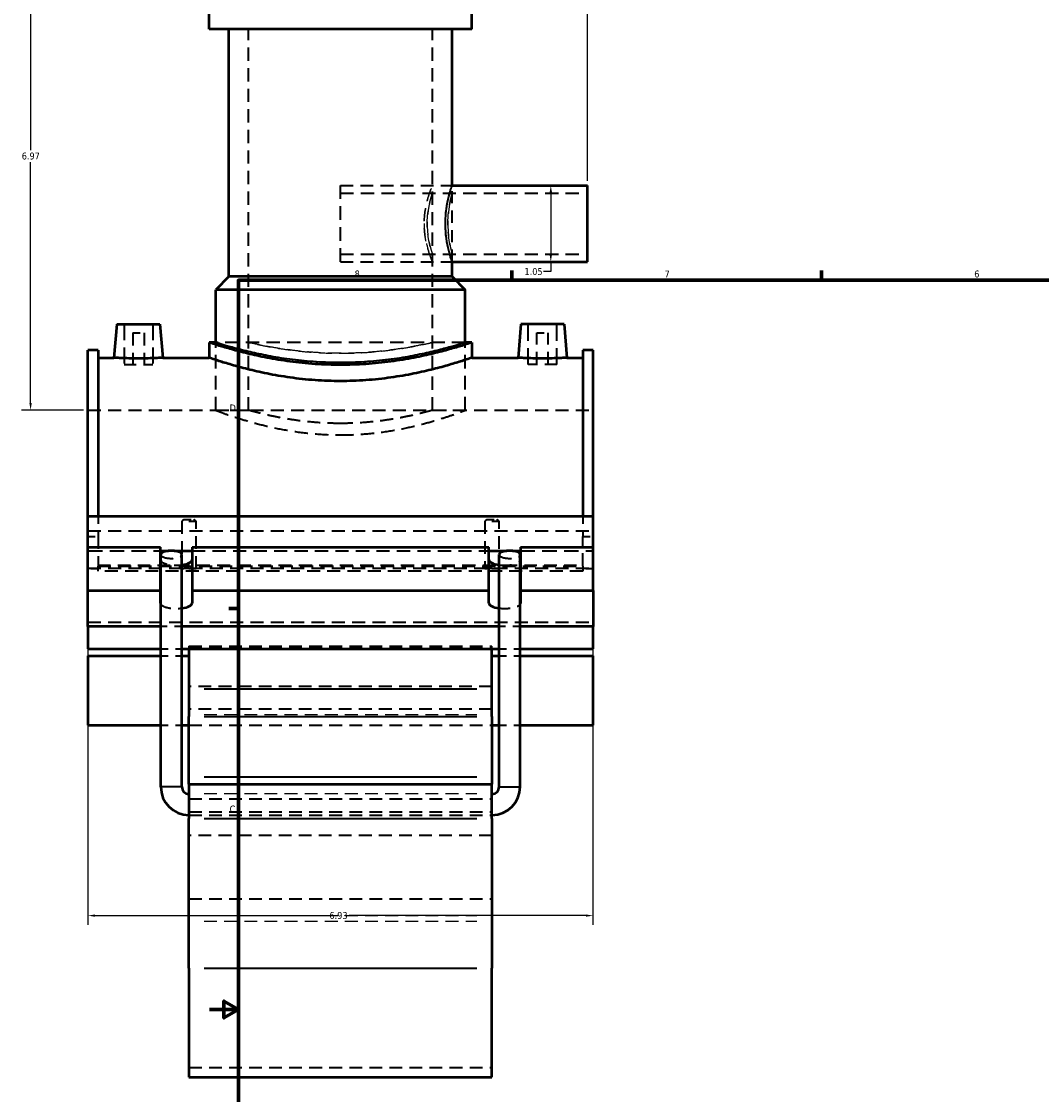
# Model space of a CAD drawing. Header units: inches. Extents: x -2.5 to 51, y -2 to 49.7.
# Tile 2 of 9: x -2.5 to 11.5, y 9.8 to 24.6. Entities that reach past the tile are written whole.
import ezdxf

# ---------------------------------------------------------------- set-up
doc = ezdxf.new("R2010")
doc.units = ezdxf.units.IN
doc.header["$MEASUREMENT"] = 0
doc.linetypes.add('DASHED', pattern=[0.2067, 0.1654, -0.0413])
for name, color, linetype, lineweight in [('Border (ANSI)', 7, 'Continuous', 70), ('Dimension (ANSI)', 7, 'Continuous', 25), ('Hidden (ANSI)', 7, 'DASHED', 35), ('Hidden Narrow (ANSI)', 7, 'DASHED', 25), ('Visible (ANSI)', 7, 'Continuous', 50), ('Visible Narrow (ANSI)', 7, 'Continuous', 35)]:
    doc.layers.add(name, color=color, linetype=linetype, lineweight=lineweight)
doc.styles.add('Note Text (ANSI)', font='tahoma.ttf')
doc.dimstyles.new('Default (ANSI)', dxfattribs={"dimtxt": 0.094488, "dimasz": 0.098425, "dimexe": 0.125, "dimexo": 0.0625, "dimgap": 0.031496, "dimtad": 0, "dimtih": 1, "dimtoh": 1, "dimrnd": 1e-08, "dimzin": 4, "dimdsep": 46, "dimtxsty": 'Note Text (ANSI)', "dimcen": 0.09, "dimdle": 0.393701, "dimclrd": 256, "dimclre": 256, "dimclrt": 5, "dimadec": 0, "dimazin": 1, "dimtfac": 1, "dimtofl": 0, "dimtmove": 0, "dimatfit": 3, "dimfxl": 1, "dimtolj": 1, "dimtzin": 4, "dimlwd": -1, "dimlwe": -1, "dimarcsym": 0})

# ---------------------------------------------------------------- blocks, each defined once
blk = doc.blocks.new('Borders Default Border')
at = {"layer": 'Border (ANSI)'}
for p, q in [((4.25, 21), (4.25, 21.134)), ((8.5, 21), (8.5, 21.134)), ((0.5, 16.5), (0.366, 16.5))]:
    blk.add_line(p, q, dxfattribs=at)
at = {"layer": 'Border (ANSI)', "flags": 128}
for points in [[(0.5, 1), (0.5, 21), (33.5, 21), (33.5, 1), (0.5, 1)], [(0.1, 11), (0.5, 11), (0.3, 11.115), (0.3, 10.885), (0.5, 11)]]:
    blk.add_lwpolyline(points, dxfattribs=at)
at = {"layer": 'Border (ANSI)', "color": 5, "true_color": 0x0000ff, "char_height": 0.0945, "attachment_point": 7, "style": 'Note Text (ANSI)'}
for s, insert in [('8', (2.094, 21.038)), ('7', (6.346, 21.04)), ('6', (10.595, 21.038)), ('D', (0.378, 19.203)), ('C', (0.378, 13.701))]:
    blk.add_mtext(s, dxfattribs=dict(at, insert=insert))
blk = doc.blocks.new('*D6')
at = {"layer": 'Defpoints', "color": 0, "transparency": 16777216}
for p in [(-1.566, 17.042), (5.364, 17.042), (5.364, 12.288)]:
    blk.add_point(p, dxfattribs=at)
at = {"layer": 'Dimension (ANSI)', "transparency": 16777216}
for p, q in [((-1.566, 16.979), (-1.566, 12.163)), ((5.364, 16.979), (5.364, 12.163)), ((-1.467, 12.288), (1.716, 12.288)), ((5.266, 12.288), (2.019, 12.288))]:
    blk.add_line(p, q, dxfattribs=at)
for points in [[(-1.467, 12.304), (-1.467, 12.272), (-1.566, 12.288)], [(5.266, 12.304), (5.266, 12.272), (5.364, 12.288)]]:
    blk.add_solid(points, dxfattribs=at)
at = {"layer": 'Dimension (ANSI)', "color": 5, "transparency": 16777216, "insert": (1.748, 12.337), "char_height": 0.0945, "attachment_point": 1, "style": 'Note Text (ANSI)'}
blk.add_mtext('\\A1;6.93', dxfattribs=at)
blk = doc.blocks.new('*D8')
at = {"layer": 'Defpoints', "color": 0, "transparency": 16777216}
for p in [(5.289, 26.664), (1.899, 26.188), (5.289, 22.302)]:
    blk.add_point(p, dxfattribs=at)
at = {"layer": 'Dimension (ANSI)', "transparency": 16777216}
for p, q in [((1.899, 26.25), (1.899, 26.789)), ((5.289, 22.364), (5.289, 26.789)), ((1.998, 26.664), (4.108, 26.664)), ((5.191, 26.664), (4.411, 26.664))]:
    blk.add_line(p, q, dxfattribs=at)
for points in [[(1.998, 26.681), (1.998, 26.648), (1.899, 26.664)], [(5.191, 26.681), (5.191, 26.648), (5.289, 26.664)]]:
    blk.add_solid(points, dxfattribs=at)
at = {"layer": 'Dimension (ANSI)', "color": 5, "transparency": 16777216, "insert": (4.139, 26.713), "char_height": 0.0945, "attachment_point": 1, "style": 'Note Text (ANSI)'}
blk.add_mtext('\\A1;3.39', dxfattribs=at)
blk = doc.blocks.new('*D9')
at = {"layer": 'Defpoints', "color": 0, "transparency": 16777216}
for p in [(4.54, 22.302), (4.54, 21.254), (4.785, 21.254)]:
    blk.add_point(p, dxfattribs=at)
at = {"layer": 'Dimension (ANSI)', "transparency": 16777216}
for p, q in [((4.785, 22.203), (4.785, 21.353)), ((4.785, 21.254), (4.785, 21.119)), ((4.785, 21.119), (4.687, 21.119))]:
    blk.add_line(p, q, dxfattribs=at)
for points in [[(4.769, 22.203), (4.802, 22.203), (4.785, 22.302)], [(4.769, 21.353), (4.802, 21.353), (4.785, 21.254)]]:
    blk.add_solid(points, dxfattribs=at)
at = {"layer": 'Dimension (ANSI)', "color": 5, "transparency": 16777216, "insert": (4.424, 21.168), "char_height": 0.0945, "attachment_point": 1, "style": 'Note Text (ANSI)'}
blk.add_mtext('\\A1;1.05', dxfattribs=at)
blk = doc.blocks.new('*D10')
at = {"layer": 'Defpoints', "color": 0, "transparency": 16777216}
for p in [(-2.353, 26.188), (1.258, 26.188), (-1.566, 19.218)]:
    blk.add_point(p, dxfattribs=at)
at = {"layer": 'Dimension (ANSI)', "transparency": 16777216}
for p, q in [((1.196, 26.188), (-2.478, 26.188)), ((-2.353, 26.09), (-2.353, 22.784)), ((-2.353, 19.316), (-2.353, 22.622)), ((-1.628, 19.218), (-2.478, 19.218))]:
    blk.add_line(p, q, dxfattribs=at)
for points in [[(-2.369, 26.09), (-2.337, 26.09), (-2.353, 26.188)], [(-2.369, 19.316), (-2.337, 19.316), (-2.353, 19.218)]]:
    blk.add_solid(points, dxfattribs=at)
at = {"layer": 'Dimension (ANSI)', "color": 5, "transparency": 16777216, "insert": (-2.474, 22.752), "char_height": 0.0945, "attachment_point": 1, "style": 'Note Text (ANSI)'}
blk.add_mtext('\\A1;6.97', dxfattribs=at)

msp = doc.modelspace()

# ---------------------------------------------------------------- linework, layer by layer
at = {"layer": 'Hidden (ANSI)', "ltscale": 1.099577}
for p, q in [((0.6377, 19.218), (0.6377, 24.4455)), ((3.161, 19.218), (3.161, 24.4455))]:
    msp.add_line(p, q, dxfattribs=at)
at = {"layer": 'Hidden (ANSI)', "ltscale": 1.136918}
msp.add_line((1.8993, 21.2543), (1.8993, 22.3016), dxfattribs=at)
at = {"layer": 'Hidden (ANSI)', "ltscale": 1.058821}
for p, q in [((1.8993, 22.3016), (3.4313, 22.3016)), ((1.8993, 21.2543), (3.4313, 21.2543))]:
    msp.add_line(p, q, dxfattribs=at)
at = {"layer": 'Hidden (ANSI)', "ltscale": 1.013299}
msp.add_line((3.4313, 21.2543), (3.4313, 22.3016), dxfattribs=at)
at = {"layer": 'Hidden (ANSI)', "ltscale": 1.093372}
for p, q in [((1.8993, 22.1969), (5.2893, 22.1969)), ((1.8993, 21.3591), (5.2893, 21.3591))]:
    msp.add_line(p, q, dxfattribs=at)
at = {"layer": 'Hidden (ANSI)', "ltscale": 1.333288}
for p, q in [((-1.0695, 20.3991), (-1.0695, 19.8479)), ((-0.6758, 20.3991), (-0.6758, 19.8479)), ((4.4745, 19.8479), (4.4745, 20.3991)), ((4.8682, 19.8479), (4.8682, 20.3991))]:
    msp.add_line(p, q, dxfattribs=at)
at = {"layer": 'Hidden (ANSI)', "ltscale": 0.471064}
for p, q in [((-0.9514, 20.281), (-0.7939, 20.281)), ((4.5926, 20.281), (4.7501, 20.281))]:
    msp.add_line(p, q, dxfattribs=at)
at = {"layer": 'Hidden (ANSI)', "ltscale": 1.047583}
for p, q in [((-0.9514, 20.281), (-0.9514, 19.8479)), ((-0.7939, 20.281), (-0.7939, 19.8479)), ((4.5926, 19.8479), (4.5926, 20.281)), ((4.7501, 19.8479), (4.7501, 20.281))]:
    msp.add_line(p, q, dxfattribs=at)
at = {"layer": 'Hidden (ANSI)', "ltscale": 1.104495}
msp.add_line((3.6116, 20.148), (0.1871, 20.148), dxfattribs=at)
at = {"layer": 'Hidden (ANSI)', "ltscale": 1.124841}
for p, q in [((0.1871, 19.218), (0.1871, 20.148)), ((3.6116, 19.218), (3.6116, 20.148))]:
    msp.add_line(p, q, dxfattribs=at)
at = {"layer": 'Hidden (ANSI)', "ltscale": 0.997297}
for p, q in [((-1.0695, 19.8479), (-0.6758, 19.8479)), ((4.8682, 19.8479), (4.4745, 19.8479))]:
    msp.add_line(p, q, dxfattribs=at)
at = {"layer": 'Hidden (ANSI)', "ltscale": 1.081511}
for p, q in [((-1.5657, 19.218), (5.3643, 19.218)), ((-1.5657, 17.5668), (5.3643, 17.5668)), ((-1.5657, 17.0543), (5.3643, 17.0543)), ((-1.5657, 16.3101), (5.3643, 16.3101))]:
    msp.add_line(p, q, dxfattribs=at)
at = {"layer": 'Hidden (ANSI)', "ltscale": 1.089963}
for p, q in [((0.1871, 19.218), (0.6377, 19.218)), ((3.161, 19.218), (3.6116, 19.218))]:
    msp.add_line(p, q, dxfattribs=at)
at = {"layer": 'Hidden (ANSI)', "ltscale": 0.630222}
for p, q in [((-1.4271, 17.764), (-1.4271, 17.487)), ((5.2257, 17.764), (5.2257, 17.487))]:
    msp.add_line(p, q, dxfattribs=at)
at = {"layer": 'Hidden (ANSI)', "ltscale": 1.04627}
for p, q in [((-0.279, 17.6943), (-0.279, 17.0455)), ((-0.0803, 17.0455), (-0.0803, 17.6943)), ((3.879, 17.6943), (3.879, 17.0455)), ((4.0777, 17.0455), (4.0777, 17.6943))]:
    msp.add_line(p, q, dxfattribs=at)
at = {"layer": 'Hidden (ANSI)', "ltscale": 0.44938}
for p, q in [((-0.0803, 17.6943), (-0.279, 17.6943)), ((4.0777, 17.6943), (3.879, 17.6943))]:
    msp.add_line(p, q, dxfattribs=at)
at = {"layer": 'Hidden (ANSI)', "ltscale": 0.297896}
for p, q in [((-0.2493, 17.718), (-0.1101, 17.718)), ((3.9087, 17.718), (4.0479, 17.718))]:
    msp.add_line(p, q, dxfattribs=at)
at = {"layer": 'Hidden (ANSI)', "ltscale": 0.263891}
for p, q in [((-1.5657, 17.487), (-1.4271, 17.487)), ((5.2257, 17.487), (5.3643, 17.487)), ((-1.4271, 17.042), (-1.5657, 17.042)), ((5.3643, 17.042), (5.2257, 17.042))]:
    msp.add_line(p, q, dxfattribs=at)
at = {"layer": 'Hidden (ANSI)', "ltscale": 1.015378}
for p, q in [((-1.4271, 17.487), (-1.4271, 17.0925)), ((5.2257, 17.0925), (5.2257, 17.487))]:
    msp.add_line(p, q, dxfattribs=at)
at = {"layer": 'Hidden (ANSI)', "ltscale": 1.205209}
for p, q in [((-1.5657, 17.2898), (-0.5692, 17.2898)), ((4.3679, 17.2898), (5.3643, 17.2898))]:
    msp.add_line(p, q, dxfattribs=at)
at = {"layer": 'Hidden (ANSI)', "ltscale": 0.152872}
for p, q in [((-0.4624, 17.2898), (-0.3821, 17.2898)), ((4.1807, 17.2898), (4.261, 17.2898))]:
    msp.add_line(p, q, dxfattribs=at)
at = {"layer": 'Hidden (ANSI)', "ltscale": 1.094429}
msp.add_line((-0.1366, 17.2898), (3.9353, 17.2898), dxfattribs=at)
at = {"layer": 'Hidden (ANSI)', "ltscale": 0.072672}
for p, q in [((-1.4271, 17.0925), (-1.4271, 17.0795)), ((5.2257, 17.0795), (5.2257, 17.0925))]:
    msp.add_line(p, q, dxfattribs=at)
at = {"layer": 'Hidden (ANSI)', "ltscale": 1.039332}
for p, q in [((-1.4271, 17.0925), (-0.3529, 17.0925)), ((4.1516, 17.0925), (5.2257, 17.0925))]:
    msp.add_line(p, q, dxfattribs=at)
at = {"layer": 'Hidden (ANSI)', "ltscale": 1.072859}
for p, q in [((-1.4271, 17.0795), (5.2257, 17.0795)), ((5.2257, 17.0101), (-1.4271, 17.0101))]:
    msp.add_line(p, q, dxfattribs=at)
at = {"layer": 'Hidden (ANSI)', "ltscale": 0.14758}
for p, q in [((-1.4271, 17.0101), (-1.4271, 17.0795)), ((5.2257, 17.0795), (5.2257, 17.0101))]:
    msp.add_line(p, q, dxfattribs=at)
at = {"layer": 'Hidden (ANSI)', "ltscale": 1.089623}
msp.add_line((-0.3529, 17.0925), (4.1516, 17.0925), dxfattribs=at)
at = {"layer": 'Hidden (ANSI)', "ltscale": 0.378259}
for p, q in [((-0.0803, 17.0455), (-0.279, 17.0455)), ((4.0777, 17.0455), (3.879, 17.0455))]:
    msp.add_line(p, q, dxfattribs=at)
at = {"layer": 'Hidden (ANSI)', "ltscale": 0.549173}
for p, q in [((-0.278, 16.2532), (-0.5664, 16.2532)), ((4.3651, 16.2532), (4.0767, 16.2532)), ((-0.5664, 15.9452), (-0.278, 15.9452)), ((4.0767, 15.9452), (4.3651, 15.9452)), ((-0.5664, 15.8487), (-0.278, 15.8487)), ((4.0767, 15.8487), (4.3651, 15.8487)), ((-0.5664, 14.899), (-0.278, 14.899)), ((4.0767, 14.899), (4.3651, 14.899))]:
    msp.add_line(p, q, dxfattribs=at)
at = {"layer": 'Hidden (ANSI)', "ltscale": 0.300161}
for p, q in [((-0.1797, 15.9838), (-0.1797, 15.9636)), ((3.9783, 15.9636), (3.9783, 15.9838))]:
    msp.add_line(p, q, dxfattribs=at)
at = {"layer": 'Hidden (ANSI)', "ltscale": 1.058743}
for p, q in [((-0.1797, 15.9838), (3.9783, 15.9838)), ((-0.1797, 15.9636), (3.9783, 15.9636)), ((3.9783, 15.4286), (-0.1797, 15.4286)), ((3.9783, 15.1179), (-0.1797, 15.1179)), ((-0.1797, 14.899), (3.9783, 14.899)), ((-0.1797, 13.8883), (3.9783, 13.8883)), ((-0.1797, 13.7132), (3.9783, 13.7132)), ((-0.1797, 13.6667), (3.9783, 13.6667)), ((3.9783, 13.385), (-0.1797, 13.385)), ((-0.1797, 12.5186), (3.9783, 12.5186)), ((-0.1797, 10.2062), (3.9783, 10.2062))]:
    msp.add_line(p, q, dxfattribs=at)
at = {"layer": 'Hidden (ANSI)', "ltscale": 0.115573}
for p, q in [((-0.1797, 15.9636), (-0.1797, 15.9452)), ((3.9783, 15.9452), (3.9783, 15.9636))]:
    msp.add_line(p, q, dxfattribs=at)
at = {"layer": 'Hidden (ANSI)', "ltscale": 1.131185}
for centre in [(-0.4222, 17.2394), (4.2209, 17.2394)]:
    msp.add_ellipse(centre, major_axis=(0.1442, 0), ratio=0.3639702, start_param=3.1415927, end_param=6.2831853, dxfattribs=at)
at = {"layer": 'Hidden (ANSI)', "ltscale": 0.580703}
for centre, major_axis, start_param, end_param in [((-0.3529, 17.1665), (-0.2163, 0), 0.1609249, 1.5707963), ((4.1516, 17.1665), (0.2163, 0), 4.712389, 6.1222604)]:
    msp.add_ellipse(centre, major_axis=major_axis, ratio=0.3420201, start_param=start_param, end_param=end_param, dxfattribs=at)
at = {"layer": 'Hidden (ANSI)', "ltscale": 0.145557}
for centre, start_param, end_param in [((-0.3529, 17.1665), 1.5707963, 1.9243713), ((4.1516, 17.1665), 1.2172214, 1.5707963)]:
    msp.add_ellipse(centre, major_axis=(-0.2163, 0), ratio=0.3420201, start_param=start_param, end_param=end_param, dxfattribs=at)
at = {"layer": 'Hidden (ANSI)', "ltscale": 0.922604}
for centre, major_axis, start_param, end_param in [((-0.3529, 16.5737), (-0.2163, 0), 0.1609249, 1.9243713), ((4.1516, 16.5737), (0.2163, 0), 4.358814, 6.1222604)]:
    msp.add_ellipse(centre, major_axis=major_axis, ratio=0.3420201, start_param=start_param, end_param=end_param, dxfattribs=at)
at = {"layer": 'Hidden (ANSI)', "ltscale": 1.094813}
for points, knots in [([(0.1871, 19.218), (0.1871, 19.218), (0.1976, 19.2139), (0.2415, 19.1975), (0.2748, 19.1852), (0.3625, 19.1541), (0.417, 19.1353), (0.5423, 19.0949), (0.6132, 19.0733), (0.764, 19.0312), (0.8493, 19.0092), (1.0351, 18.9676), (1.1358, 18.948), (1.3463, 18.9152), (1.4564, 18.902), (1.6785, 18.8843), (1.7906, 18.88), (1.8993, 18.88)], [19.8774218, 19.8774218, 19.8774218, 19.8774218, 20.7053119, 20.7053119, 21.533202, 21.533202, 22.3610921, 22.3610921, 23.1889822, 23.1889822, 24.0175439, 24.0175439, 24.8461056, 24.8461056, 25.6746674, 25.6746674, 26.5032291, 26.5032291, 26.5032291, 26.5032291]), ([(1.8993, 18.88), (2.0081, 18.88), (2.1201, 18.8843), (2.3422, 18.902), (2.4523, 18.9152), (2.6629, 18.948), (2.7635, 18.9676), (2.9494, 19.0092), (3.0346, 19.0312), (3.1854, 19.0733), (3.2564, 19.0949), (3.3817, 19.1353), (3.4361, 19.1541), (3.5238, 19.1852), (3.5572, 19.1975), (3.6011, 19.2139), (3.6116, 19.218), (3.6116, 19.218)], [0, 0, 0, 0, 0.8285617, 0.8285617, 1.6571235, 1.6571235, 2.4856852, 2.4856852, 3.3142469, 3.3142469, 4.142137, 4.142137, 4.9700271, 4.9700271, 5.7979172, 5.7979172, 6.6258073, 6.6258073, 6.6258073, 6.6258073])]:
    msp.add_open_spline(points, degree=3, knots=knots, dxfattribs=at)
at = {"layer": 'Hidden (ANSI)', "ltscale": 1.070717}
for points, knots in [([(1.8993, 19.0377), (1.8197, 19.0377), (1.7374, 19.04), (1.5741, 19.0492), (1.493, 19.0561), (1.3377, 19.0734), (1.2634, 19.0837), (1.126, 19.1058), (1.063, 19.1175), (0.9514, 19.14), (0.899, 19.1516), (0.8066, 19.1734), (0.7665, 19.1835), (0.7019, 19.2003), (0.6775, 19.207), (0.6453, 19.2158), (0.6377, 19.218), (0.6377, 19.218)], [0, 0, 0, 0, 0.6071488, 0.6071488, 1.2142975, 1.2142975, 1.8214463, 1.8214463, 2.428595, 2.428595, 3.0356081, 3.0356081, 3.6426212, 3.6426212, 4.2496343, 4.2496343, 4.8566474, 4.8566474, 4.8566474, 4.8566474]), ([(3.161, 19.218), (3.161, 19.218), (3.1533, 19.2158), (3.1212, 19.207), (3.0967, 19.2003), (3.0322, 19.1835), (2.9921, 19.1734), (2.8996, 19.1516), (2.8472, 19.14), (2.7357, 19.1175), (2.6727, 19.1058), (2.5353, 19.0837), (2.461, 19.0734), (2.3057, 19.0561), (2.2246, 19.0492), (2.0613, 19.04), (1.979, 19.0377), (1.8993, 19.0377)], [14.5699421, 14.5699421, 14.5699421, 14.5699421, 15.1769552, 15.1769552, 15.7839683, 15.7839683, 16.3909814, 16.3909814, 16.9979944, 16.9979944, 17.6051432, 17.6051432, 18.212292, 18.212292, 18.8194407, 18.8194407, 19.4265895, 19.4265895, 19.4265895, 19.4265895])]:
    msp.add_open_spline(points, degree=3, knots=knots, dxfattribs=at)
at = {"layer": 'Hidden (ANSI)', "ltscale": 0.072239}
for points, weights in [([(-0.2493, 17.718), (-0.2625, 17.7082), (-0.279, 17.6943)], [1, 1.00992428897, 1]), ([(-0.0803, 17.6943), (-0.0969, 17.7082), (-0.1101, 17.718)], [1, 1.00992428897, 1]), ([(3.9087, 17.718), (3.8955, 17.7082), (3.879, 17.6943)], [1, 1.00992428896, 1]), ([(4.0777, 17.6943), (4.0611, 17.7082), (4.0479, 17.718)], [1, 1.00992428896, 1])]:
    msp.add_rational_spline(points, weights, degree=2, dxfattribs=at)
at = {"layer": 'Hidden (ANSI)', "ltscale": 0.450542}
for points, knots in [([(-0.279, 17.0455), (-0.2744, 17.0468), (-0.269, 17.0479), (-0.2527, 17.0502), (-0.2395, 17.0512), (-0.2104, 17.0524), (-0.1945, 17.0526), (-0.1797, 17.0526), (-0.1649, 17.0526), (-0.1491, 17.0524), (-0.12, 17.0512), (-0.1068, 17.0502), (-0.0905, 17.0479), (-0.085, 17.0469), (-0.0803, 17.0455)], [-0.28920517, -0.28920517, -0.28920517, -0.28920517, -0.22638723, -0.22638723, -0.11319361, -0.11319361, 0, 0, 0, 0.11284098, 0.11284098, 0.22568196, 0.22568196, 0.28917826, 0.28917826, 0.28917826, 0.28917826]), ([(3.879, 17.0455), (3.8837, 17.0469), (3.8891, 17.0479), (3.9055, 17.0502), (3.9187, 17.0512), (3.9477, 17.0524), (3.9635, 17.0526), (3.9931, 17.0526), (4.0089, 17.0524), (4.038, 17.0512), (4.0512, 17.0502), (4.0675, 17.0479), (4.073, 17.0469), (4.0777, 17.0455)], [0.6402703, 0.6402703, 0.6402703, 0.6402703, 0.7037666, 0.7037666, 0.81660758, 0.81660758, 0.92944857, 0.92944857, 1.04228955, 1.04228955, 1.15513053, 1.15513053, 1.21862683, 1.21862683, 1.21862683, 1.21862683])]:
    msp.add_open_spline(points, degree=3, knots=knots, dxfattribs=at)
at = {"layer": 'Hidden Narrow (ANSI)', "ltscale": 1.06497}
for p, q in [((0.0282, 15.045), (3.7704, 15.045)), ((0.0282, 13.9609), (3.7704, 13.9609)), ((0.0282, 12.2916), (3.7704, 12.2916)), ((0.0282, 12.2105), (3.7704, 12.2105))]:
    msp.add_line(p, q, dxfattribs=at)
at = {"layer": 'Hidden Narrow (ANSI)', "ltscale": 1.073466}
msp.add_open_spline([(3.0472, 21.778), (3.0472, 21.8113), (3.0487, 21.8456), (3.0547, 21.9136), (3.0592, 21.9473), (3.0759, 22.0438), (3.0913, 22.1021), (3.1196, 22.1942), (3.1344, 22.2344), (3.15, 22.2747), (3.1541, 22.2849), (3.1596, 22.2984), (3.161, 22.3016), (3.161, 22.3016), (3.1596, 22.2984), (3.1541, 22.2849), (3.15, 22.2747), (3.1344, 22.2344), (3.1196, 22.1942), (3.0913, 22.1021), (3.0759, 22.0438), (3.0592, 21.9473), (3.0547, 21.9136), (3.0487, 21.8456), (3.0472, 21.8113), (3.0472, 21.7446), (3.0487, 21.7103), (3.0547, 21.6423), (3.0592, 21.6086), (3.0759, 21.5121), (3.0913, 21.4538), (3.1196, 21.3617), (3.1344, 21.3215), (3.15, 21.2812), (3.1541, 21.271), (3.1596, 21.2576), (3.161, 21.2543), (3.161, 21.2543), (3.1596, 21.2576), (3.1541, 21.271), (3.15, 21.2812), (3.1344, 21.3215), (3.1196, 21.3617), (3.0913, 21.4538), (3.0759, 21.5121), (3.0592, 21.6086), (3.0547, 21.6423), (3.0487, 21.7103), (3.0472, 21.7446), (3.0472, 21.778)], degree=3, knots=[0, 0, 0, 0, 0.2540196, 0.2540196, 0.5080392, 0.5080392, 1.0160783, 1.0160783, 1.523514, 1.523514, 1.7772319, 1.7772319, 2.0309498, 2.0309498, 2.2846676, 2.2846676, 2.5383855, 2.5383855, 3.0458212, 3.0458212, 3.5538604, 3.5538604, 3.80788, 3.80788, 4.0618995, 4.0618995, 4.3159191, 4.3159191, 4.5699387, 4.5699387, 5.0779779, 5.0779779, 5.5854136, 5.5854136, 5.8391315, 5.8391315, 6.0928493, 6.0928493, 6.3465672, 6.3465672, 6.600285, 6.600285, 7.1077208, 7.1077208, 7.6157599, 7.6157599, 7.8697795, 7.8697795, 8.1237991, 8.1237991, 8.1237991, 8.1237991], dxfattribs=at)
at = {"layer": 'Hidden Narrow (ANSI)', "ltscale": 1.002407}
for points, knots in [([(3.4313, 22.3016), (3.4313, 22.3016), (3.4302, 22.2984), (3.4257, 22.285), (3.4223, 22.2748), (3.4095, 22.2346), (3.3974, 22.1944), (3.3744, 22.102), (3.362, 22.0435), (3.3486, 21.9469), (3.345, 21.9132), (3.3403, 21.8453), (3.3391, 21.8111), (3.3391, 21.778)], [6.0651623, 6.0651623, 6.0651623, 6.0651623, 6.3178123, 6.3178123, 6.5704622, 6.5704622, 7.075762, 7.075762, 7.5813226, 7.5813226, 7.8341028, 7.8341028, 8.0868831, 8.0868831, 8.0868831, 8.0868831]), ([(3.3391, 21.778), (3.3391, 21.7448), (3.3403, 21.7106), (3.345, 21.6427), (3.3486, 21.609), (3.362, 21.5124), (3.3744, 21.4539), (3.3974, 21.3615), (3.4095, 21.3213), (3.4223, 21.2811), (3.4257, 21.2709), (3.4302, 21.2575), (3.4313, 21.2543), (3.4313, 21.2543)], [0, 0, 0, 0, 0.2527803, 0.2527803, 0.5055605, 0.5055605, 1.0111211, 1.0111211, 1.5164209, 1.5164209, 1.7690709, 1.7690709, 2.0217208, 2.0217208, 2.0217208, 2.0217208])]:
    msp.add_open_spline(points, degree=3, knots=knots, dxfattribs=at)
at = {"layer": 'Hidden Narrow (ANSI)', "ltscale": 1.068663}
msp.add_open_spline([(3.0894, 21.778), (3.0894, 21.7249), (3.0933, 21.6686), (3.1071, 21.5656), (3.1168, 21.5187), (3.1346, 21.4448), (3.1441, 21.4126), (3.1573, 21.3697), (3.161, 21.3591), (3.161, 21.3591), (3.1573, 21.3697), (3.1441, 21.4126), (3.1346, 21.4448), (3.1168, 21.5187), (3.1071, 21.5656), (3.0933, 21.6686), (3.0894, 21.7249), (3.0894, 21.831), (3.0933, 21.8873), (3.1071, 21.9904), (3.1168, 22.0372), (3.1346, 22.1111), (3.1441, 22.1433), (3.1573, 22.1862), (3.161, 22.1969), (3.161, 22.1969), (3.1573, 22.1862), (3.1441, 22.1433), (3.1346, 22.1111), (3.1168, 22.0372), (3.1071, 21.9904), (3.0933, 21.8873), (3.0894, 21.831), (3.0894, 21.778)], degree=3, knots=[0, 0, 0, 0, 0.4042247, 0.4042247, 0.8084494, 0.8084494, 1.2124897, 1.2124897, 1.6165301, 1.6165301, 2.0205704, 2.0205704, 2.4246107, 2.4246107, 2.8288354, 2.8288354, 3.2330601, 3.2330601, 3.6372848, 3.6372848, 4.0415096, 4.0415096, 4.4455499, 4.4455499, 4.8495902, 4.8495902, 5.2536305, 5.2536305, 5.6576709, 5.6576709, 6.0618956, 6.0618956, 6.4661203, 6.4661203, 6.4661203, 6.4661203], dxfattribs=at)
at = {"layer": 'Hidden Narrow (ANSI)', "ltscale": 1.066099}
msp.add_open_spline([(3.373, 21.778), (3.373, 21.8309), (3.3761, 21.8871), (3.3873, 21.9902), (3.3951, 22.0371), (3.4097, 22.1112), (3.4175, 22.1434), (3.4283, 22.1862), (3.4313, 22.1969), (3.4313, 22.1969), (3.4283, 22.1862), (3.4175, 22.1434), (3.4097, 22.1112), (3.3951, 22.0371), (3.3873, 21.9902), (3.3761, 21.8871), (3.373, 21.8309), (3.373, 21.7251), (3.3761, 21.6688), (3.3873, 21.5657), (3.3951, 21.5188), (3.4097, 21.4447), (3.4175, 21.4125), (3.4283, 21.3697), (3.4313, 21.3591), (3.4313, 21.3591), (3.4283, 21.3697), (3.4175, 21.4125), (3.4097, 21.4447), (3.3951, 21.5188), (3.3873, 21.5657), (3.3761, 21.6688), (3.373, 21.7251), (3.373, 21.778)], degree=3, knots=[0, 0, 0, 0, 0.4030577, 0.4030577, 0.8061154, 0.8061154, 1.2090915, 1.2090915, 1.6120676, 1.6120676, 2.0150436, 2.0150436, 2.4180197, 2.4180197, 2.8210774, 2.8210774, 3.2241351, 3.2241351, 3.6271928, 3.6271928, 4.0302505, 4.0302505, 4.4332266, 4.4332266, 4.8362027, 4.8362027, 5.2391787, 5.2391787, 5.6421548, 5.6421548, 6.0452125, 6.0452125, 6.4482702, 6.4482702, 6.4482702, 6.4482702], dxfattribs=at)
at = {"layer": 'Hidden Narrow (ANSI)', "ltscale": 1.091371}
for points, knots in [([(0.1871, 20.148), (0.1871, 20.148), (0.1975, 20.1447), (0.2412, 20.1311), (0.2745, 20.1209), (0.3621, 20.0953), (0.4165, 20.0798), (0.542, 20.0465), (0.613, 20.0287), (0.7642, 19.9942), (0.8496, 19.9762), (1.0359, 19.9422), (1.1367, 19.9263), (1.3474, 19.8997), (1.4574, 19.889), (1.6793, 19.8748), (1.791, 19.8713), (1.8993, 19.8713)], [19.8054754, 19.8054754, 19.8054754, 19.8054754, 20.6305528, 20.6305528, 21.4556301, 21.4556301, 22.2807075, 22.2807075, 23.1057848, 23.1057848, 23.9311637, 23.9311637, 24.7565427, 24.7565427, 25.5819216, 25.5819216, 26.4073006, 26.4073006, 26.4073006, 26.4073006]), ([(1.8993, 19.8713), (2.0076, 19.8713), (2.1194, 19.8748), (2.3412, 19.889), (2.4513, 19.8997), (2.662, 19.9263), (2.7628, 19.9422), (2.949, 19.9762), (3.0345, 19.9942), (3.1857, 20.0287), (3.2567, 20.0465), (3.3822, 20.0798), (3.4366, 20.0953), (3.5242, 20.1209), (3.5574, 20.1311), (3.6011, 20.1447), (3.6116, 20.148), (3.6116, 20.148)], [0, 0, 0, 0, 0.8253789, 0.8253789, 1.6507579, 1.6507579, 2.4761368, 2.4761368, 3.3015158, 3.3015158, 4.1265931, 4.1265931, 4.9516704, 4.9516704, 5.7767478, 5.7767478, 6.6018251, 6.6018251, 6.6018251, 6.6018251])]:
    msp.add_open_spline(points, degree=3, knots=knots, dxfattribs=at)
at = {"layer": 'Hidden Narrow (ANSI)', "ltscale": 1.099522}
msp.add_open_spline([(1.8993, 19.9995), (1.8198, 19.9995), (1.7377, 20.0014), (1.5744, 20.0089), (1.4934, 20.0145), (1.338, 20.0287), (1.2637, 20.0372), (1.1262, 20.0553), (1.0631, 20.065), (0.9514, 20.0836), (0.8989, 20.0932), (0.8064, 20.1111), (0.7663, 20.1195), (0.7018, 20.1334), (0.6774, 20.1389), (0.6453, 20.1462), (0.6377, 20.148), (0.6377, 20.148), (0.6453, 20.1462), (0.6774, 20.1389), (0.7018, 20.1334), (0.7663, 20.1195), (0.8064, 20.1111), (0.8989, 20.0932), (0.9514, 20.0836), (1.0631, 20.065), (1.1262, 20.0553), (1.2637, 20.0372), (1.338, 20.0287), (1.4934, 20.0145), (1.5744, 20.0089), (1.7377, 20.0014), (1.8198, 19.9995), (1.9789, 19.9995), (2.061, 20.0014), (2.2242, 20.0089), (2.3053, 20.0145), (2.4606, 20.0287), (2.535, 20.0372), (2.6725, 20.0553), (2.7356, 20.065), (2.8473, 20.0836), (2.8997, 20.0932), (2.9923, 20.1111), (3.0324, 20.1195), (3.0968, 20.1334), (3.1213, 20.1389), (3.1533, 20.1462), (3.161, 20.148), (3.161, 20.148), (3.1533, 20.1462), (3.1213, 20.1389), (3.0968, 20.1334), (3.0324, 20.1195), (2.9923, 20.1111), (2.8997, 20.0932), (2.8473, 20.0836), (2.7356, 20.065), (2.6725, 20.0553), (2.535, 20.0372), (2.4606, 20.0287), (2.3053, 20.0145), (2.2242, 20.0089), (2.061, 20.0014), (1.9789, 19.9995), (1.8993, 19.9995)], degree=3, knots=[0, 0, 0, 0, 0.605982, 0.605982, 1.2119641, 1.2119641, 1.8179461, 1.8179461, 2.4239281, 2.4239281, 3.0298478, 3.0298478, 3.6357674, 3.6357674, 4.241687, 4.241687, 4.8476066, 4.8476066, 5.4535263, 5.4535263, 6.0594459, 6.0594459, 6.6653655, 6.6653655, 7.2712851, 7.2712851, 7.8772672, 7.8772672, 8.4832492, 8.4832492, 9.0892312, 9.0892312, 9.6952133, 9.6952133, 10.3011953, 10.3011953, 10.9071773, 10.9071773, 11.5131594, 11.5131594, 12.1191414, 12.1191414, 12.725061, 12.725061, 13.3309806, 13.3309806, 13.9369003, 13.9369003, 14.5428199, 14.5428199, 15.1487395, 15.1487395, 15.7546591, 15.7546591, 16.3605788, 16.3605788, 16.9664984, 16.9664984, 17.5724804, 17.5724804, 18.1784624, 18.1784624, 18.7844445, 18.7844445, 19.3904265, 19.3904265, 19.3904265, 19.3904265], dxfattribs=at)
at = {"layer": 'Visible (ANSI)'}
for p, q in [((0.097, 24.4455), (0.097, 24.6546)), ((3.7017, 24.4455), (3.7017, 24.6546)), ((3.7017, 24.4455), (0.097, 24.4455)), ((0.3673, 21.0507), (0.3673, 24.4455)), ((3.4313, 22.3016), (3.4313, 24.4455)), ((3.4313, 22.3016), (5.2893, 22.3016)), ((5.2893, 21.2543), (5.2893, 22.3016)), ((3.4313, 21.0507), (3.4313, 21.2543)), ((3.4313, 21.2543), (5.2893, 21.2543)), ((0.3673, 21.0507), (0.1871, 20.8705)), ((3.4313, 21.0507), (0.3673, 21.0507)), ((3.4313, 21.0507), (3.6116, 20.8705)), ((3.6116, 20.8705), (0.1871, 20.8705)), ((0.1871, 20.148), (0.1871, 20.8705)), ((3.6116, 20.148), (3.6116, 20.8705)), ((-1.1679, 20.3991), (-1.2082, 19.9389)), ((-1.1679, 20.3991), (-0.5774, 20.3991)), ((-0.5774, 20.3991), (-0.5371, 19.9389)), ((4.3761, 20.3991), (4.3358, 19.9389)), ((4.9666, 20.3991), (4.3761, 20.3991)), ((4.9666, 20.3991), (5.0069, 19.9389)), ((-1.5657, 17.764), (-1.5657, 20.0434)), ((-1.4271, 20.0434), (-1.5657, 20.0434)), ((-1.4271, 20.0434), (-1.4271, 17.764)), ((0.097, 20.148), (0.097, 19.9389)), ((0.1871, 20.148), (0.097, 20.148)), ((3.7017, 20.148), (3.6116, 20.148)), ((3.7017, 20.148), (3.7017, 19.9389)), ((5.2257, 20.0434), (5.2257, 17.764)), ((5.3643, 20.0434), (5.2257, 20.0434)), ((5.3643, 17.764), (5.3643, 20.0434)), ((-1.4271, 19.9389), (-1.2082, 19.9389)), ((-0.5371, 19.9389), (0.097, 19.9389)), ((3.7017, 19.9389), (4.3358, 19.9389)), ((5.0069, 19.9389), (5.2257, 19.9389)), ((-1.5657, 17.764), (5.3643, 17.764)), ((-1.5657, 17.3391), (-1.5657, 17.764)), ((5.3643, 17.3391), (5.3643, 17.764)), ((-1.5657, 17.3391), (-0.5692, 17.3391)), ((-1.5657, 16.7463), (-1.5657, 17.3391)), ((-0.5692, 16.7463), (-0.5692, 17.3391)), ((-0.5692, 17.2898), (-0.4624, 17.2898)), ((-0.5664, 14.0534), (-0.5664, 17.2394)), ((-0.3821, 17.2898), (-0.1366, 17.2898)), ((-0.278, 14.0534), (-0.278, 17.2394)), ((-0.1366, 17.3391), (-0.1366, 16.7463)), ((-0.1366, 17.3391), (3.9353, 17.3391)), ((3.9353, 16.7463), (3.9353, 17.3391)), ((3.9353, 17.2898), (4.1807, 17.2898)), ((4.0767, 14.0534), (4.0767, 17.2394)), ((4.261, 17.2898), (4.3679, 17.2898)), ((4.3651, 14.0534), (4.3651, 17.2394)), ((4.3679, 17.3391), (4.3679, 16.7463)), ((4.3679, 17.3391), (5.3643, 17.3391)), ((5.3643, 16.7463), (5.3643, 17.3391)), ((-1.5657, 16.7463), (-0.5692, 16.7463)), ((-1.5657, 16.2532), (-1.5657, 16.7463)), ((-0.5692, 16.5737), (-0.5692, 16.7463)), ((-0.1366, 16.7463), (-0.1366, 16.5737)), ((-0.1366, 16.7463), (3.9353, 16.7463)), ((3.9353, 16.5737), (3.9353, 16.7463)), ((4.3679, 16.7463), (4.3679, 16.5737)), ((4.3679, 16.7463), (5.3643, 16.7463)), ((5.3643, 16.7463), (5.3643, 16.2532)), ((-0.5664, 16.2532), (-1.5657, 16.2532)), ((-1.5657, 16.2532), (-1.5657, 15.9452)), ((4.0767, 16.2532), (-0.278, 16.2532)), ((5.3643, 16.2532), (4.3651, 16.2532)), ((5.3643, 15.9452), (5.3643, 16.2532)), ((-1.5657, 15.9452), (-0.5664, 15.9452)), ((-0.278, 15.9452), (4.0767, 15.9452)), ((-0.1797, 15.9452), (-0.1797, 15.3935)), ((3.9783, 15.3935), (3.9783, 15.9452)), ((4.3651, 15.9452), (5.3643, 15.9452)), ((-1.5657, 15.8487), (-1.5657, 14.899)), ((-1.5657, 15.8487), (-0.5664, 15.8487)), ((-0.278, 15.8487), (-0.1797, 15.8487)), ((3.9783, 15.8487), (4.0767, 15.8487)), ((4.3651, 15.8487), (5.3643, 15.8487)), ((5.3643, 14.899), (5.3643, 15.8487)), ((-0.1797, 15.3935), (-0.1797, 15.019)), ((3.9783, 15.019), (3.9783, 15.3935)), ((-0.1797, 14.1924), (-0.1797, 15.019)), ((3.9783, 15.019), (3.9783, 14.1924)), ((-1.5657, 14.899), (-0.5664, 14.899)), ((-0.278, 14.899), (-0.1797, 14.899)), ((3.9783, 14.899), (4.0767, 14.899)), ((4.3651, 14.899), (5.3643, 14.899)), ((-0.1797, 14.0902), (-0.1797, 14.1924)), ((3.9783, 14.1924), (3.9783, 14.0902)), ((-0.1797, 14.0902), (-0.1797, 13.6216)), ((-0.1797, 14.0902), (3.9783, 14.0902)), ((3.9783, 13.6216), (3.9783, 14.0902)), ((-0.1797, 11.5683), (-0.1797, 13.6216)), ((3.9783, 13.6216), (3.9783, 11.5683)), ((-0.1797, 11.5683), (-0.1797, 10.071)), ((3.9783, 10.071), (3.9783, 11.5683)), ((-0.1797, 10.071), (3.9783, 10.071))]:
    msp.add_line(p, q, dxfattribs=at)
for centre, radius, start, end in [((-0.1797, 14.0534), 0.3867, 180, 270), ((-0.1797, 14.0534), 0.0984, 180, 270), ((3.9783, 14.0534), 0.3867, 270, 0), ((3.9783, 14.0534), 0.0984, 270, 0)]:
    msp.add_arc(centre, radius, start, end, dxfattribs=at)
for centre, major_axis, ratio, start_param, end_param in [((-0.4222, 17.2394), (0.1442, 0), 0.3639702, 1.8530284, 3.1415927), ((-0.4222, 17.2394), (-0.1442, 0), 0.3639702, 4.4301569, 4.994621), ((-0.4222, 17.2394), (0.1442, 0), 0.3639702, 0, 1.2885643), ((4.2209, 17.2394), (0.1442, 0), 0.3639702, 1.8530284, 3.1415927), ((4.2209, 17.2394), (-0.1442, 0), 0.3639702, 4.4301569, 4.994621), ((4.2209, 17.2394), (0.1442, 0), 0.3639702, 0, 1.2885643), ((-0.3529, 17.1665), (-0.2163, 0), 0.3420201, 0, 0.1609249), ((-0.3529, 17.1665), (0.2163, 0), 0.3420201, 5.0659639, 6.2831853), ((4.1516, 17.1665), (-0.2163, 0), 0.3420201, 0, 1.2172214), ((4.1516, 17.1665), (0.2163, 0), 0.3420201, 6.1222604, 6.2831853), ((-0.3529, 16.5737), (-0.2163, 0), 0.3420201, 0, 0.1609249), ((-0.3529, 16.5737), (0.2163, 0), 0.3420201, 5.0659639, 6.2831853), ((4.1516, 16.5737), (-0.2163, 0), 0.3420201, 0, 1.2172214), ((4.1516, 16.5737), (0.2163, 0), 0.3420201, 6.1222604, 6.2831853)]:
    msp.add_ellipse(centre, major_axis=major_axis, ratio=ratio, start_param=start_param, end_param=end_param, dxfattribs=at)
for points, knots in [([(1.8993, 19.8405), (1.7852, 19.8405), (1.6675, 19.8444), (1.4339, 19.8602), (1.3181, 19.8721), (1.0963, 19.9018), (0.9903, 19.9195), (0.7943, 19.9573), (0.7044, 19.9773), (0.5454, 20.0156), (0.4706, 20.0354), (0.3386, 20.0723), (0.2813, 20.0895), (0.189, 20.118), (0.154, 20.1293), (0.108, 20.1443), (0.097, 20.148), (0.097, 20.148)], [0, 0, 0, 0, 0.8695929, 0.8695929, 1.7391858, 1.7391858, 2.6087787, 2.6087787, 3.4783716, 3.4783716, 4.3475702, 4.3475702, 5.2167687, 5.2167687, 6.0859673, 6.0859673, 6.9551658, 6.9551658, 6.9551658, 6.9551658]), ([(3.7017, 20.148), (3.7017, 20.148), (3.6907, 20.1443), (3.6447, 20.1293), (3.6096, 20.118), (3.5174, 20.0895), (3.4601, 20.0723), (3.3281, 20.0354), (3.2533, 20.0156), (3.0942, 19.9773), (3.0044, 19.9573), (2.8084, 19.9195), (2.7023, 19.9018), (2.4806, 19.8721), (2.3647, 19.8602), (2.1312, 19.8444), (2.0135, 19.8405), (1.8993, 19.8405)], [-6.9551658, -6.9551658, -6.9551658, -6.9551658, -6.0859673, -6.0859673, -5.2167687, -5.2167687, -4.3475702, -4.3475702, -3.4783716, -3.4783716, -2.6087787, -2.6087787, -1.7391858, -1.7391858, -0.8695929, -0.8695929, 0, 0, 0, 0]), ([(-0.5371, 19.9389), (-0.5371, 19.9389), (-0.5455, 19.9383), (-0.5797, 19.9363), (-0.6055, 19.9349), (-0.665, 19.9321), (-0.7027, 19.9307), (-0.7854, 19.9286), (-0.8305, 19.9281), (-0.9149, 19.9281), (-0.9599, 19.9286), (-1.0426, 19.9307), (-1.0804, 19.9321), (-1.1399, 19.9349), (-1.1656, 19.9363), (-1.1998, 19.9383), (-1.2082, 19.9389), (-1.2082, 19.9389)], [1.2863328, 1.2863328, 1.2863328, 1.2863328, 1.6078122, 1.6078122, 1.9292915, 1.9292915, 2.2509786, 2.2509786, 2.5726656, 2.5726656, 2.8943526, 2.8943526, 3.2160396, 3.2160396, 3.537519, 3.537519, 3.8589984, 3.8589984, 3.8589984, 3.8589984]), ([(3.7017, 19.9389), (3.7017, 19.9389), (3.6907, 19.9351), (3.6446, 19.9194), (3.6096, 19.9077), (3.5173, 19.878), (3.46, 19.8602), (3.328, 19.8217), (3.2533, 19.8011), (3.0943, 19.7612), (3.0044, 19.7403), (2.8086, 19.7009), (2.7025, 19.6824), (2.4808, 19.6514), (2.3649, 19.639), (2.1313, 19.6224), (2.0135, 19.6183), (1.7851, 19.6183), (1.6674, 19.6224), (1.4337, 19.639), (1.3179, 19.6514), (1.0961, 19.6824), (0.9901, 19.7009), (0.7942, 19.7403), (0.7044, 19.7612), (0.5454, 19.8011), (0.4707, 19.8217), (0.3387, 19.8602), (0.2814, 19.878), (0.1891, 19.9077), (0.1541, 19.9194), (0.108, 19.9351), (0.097, 19.9389), (0.097, 19.9389)], [6.9601365, 6.9601365, 6.9601365, 6.9601365, 7.8299206, 7.8299206, 8.6997047, 8.6997047, 9.5694887, 9.5694887, 10.4392728, 10.4392728, 11.3095229, 11.3095229, 12.1797729, 12.1797729, 13.0500229, 13.0500229, 13.9202729, 13.9202729, 14.7905229, 14.7905229, 15.660773, 15.660773, 16.531023, 16.531023, 17.401273, 17.401273, 18.2710571, 18.2710571, 19.1408412, 19.1408412, 20.0106253, 20.0106253, 20.8804094, 20.8804094, 20.8804094, 20.8804094]), ([(5.0069, 19.9389), (5.0069, 19.9389), (4.9985, 19.9383), (4.9643, 19.9363), (4.9385, 19.9349), (4.879, 19.9321), (4.8413, 19.9307), (4.7586, 19.9286), (4.7135, 19.9281), (4.6713, 19.9281), (4.6291, 19.9281), (4.5841, 19.9286), (4.5014, 19.9307), (4.4636, 19.9321), (4.4041, 19.9349), (4.3784, 19.9363), (4.3442, 19.9383), (4.3358, 19.9389), (4.3358, 19.9389)], [3.8589984, 3.8589984, 3.8589984, 3.8589984, 4.1804777, 4.1804777, 4.5019571, 4.5019571, 4.8236441, 4.8236441, 5.1453311, 5.1453311, 5.1453311, 5.4670182, 5.4670182, 5.7887052, 5.7887052, 6.1101846, 6.1101846, 6.4316639, 6.4316639, 6.4316639, 6.4316639])]:
    msp.add_open_spline(points, degree=3, knots=knots, dxfattribs=at)
at = {"layer": 'Visible Narrow (ANSI)'}
for p, q in [((3.7704, 15.3935), (0.0282, 15.3935)), ((0.0282, 15.019), (3.7704, 15.019)), ((0.0282, 14.1924), (3.7704, 14.1924)), ((-0.2798, 14.0534), (-0.5646, 14.0534)), ((4.0785, 14.0534), (4.3633, 14.0534)), ((0.0282, 13.6216), (3.7704, 13.6216)), ((0.0282, 11.5683), (3.7704, 11.5683))]:
    msp.add_line(p, q, dxfattribs=at)
for points, knots in [([(3.4313, 21.2543), (3.4313, 21.2543), (3.4302, 21.2575), (3.4257, 21.2709), (3.4223, 21.2811), (3.4095, 21.3213), (3.3974, 21.3615), (3.3744, 21.4539), (3.362, 21.5124), (3.3486, 21.609), (3.345, 21.6427), (3.3403, 21.7106), (3.3391, 21.7448), (3.3391, 21.8111), (3.3403, 21.8453), (3.345, 21.9132), (3.3486, 21.9469), (3.362, 22.0435), (3.3744, 22.102), (3.3974, 22.1944), (3.4095, 22.2346), (3.4223, 22.2748), (3.4257, 22.285), (3.4302, 22.2984), (3.4313, 22.3016), (3.4313, 22.3016)], [2.0217208, 2.0217208, 2.0217208, 2.0217208, 2.2743707, 2.2743707, 2.5270206, 2.5270206, 3.0323205, 3.0323205, 3.537881, 3.537881, 3.7906613, 3.7906613, 4.0434416, 4.0434416, 4.2962218, 4.2962218, 4.5490021, 4.5490021, 5.0545626, 5.0545626, 5.5598625, 5.5598625, 5.8125124, 5.8125124, 6.0651623, 6.0651623, 6.0651623, 6.0651623]), ([(3.6116, 20.148), (3.6116, 20.148), (3.6011, 20.1447), (3.5574, 20.1311), (3.5242, 20.1209), (3.4366, 20.0953), (3.3822, 20.0798), (3.2567, 20.0465), (3.1857, 20.0287), (3.0345, 19.9942), (2.949, 19.9762), (2.7628, 19.9422), (2.662, 19.9263), (2.4513, 19.8997), (2.3412, 19.889), (2.1194, 19.8748), (2.0076, 19.8713), (1.791, 19.8713), (1.6793, 19.8748), (1.4574, 19.889), (1.3474, 19.8997), (1.1367, 19.9263), (1.0359, 19.9422), (0.8496, 19.9762), (0.7642, 19.9942), (0.613, 20.0287), (0.542, 20.0465), (0.4165, 20.0798), (0.3621, 20.0953), (0.2745, 20.1209), (0.2412, 20.1311), (0.1975, 20.1447), (0.1871, 20.148), (0.1871, 20.148)], [6.6018251, 6.6018251, 6.6018251, 6.6018251, 7.4269025, 7.4269025, 8.2519798, 8.2519798, 9.0770572, 9.0770572, 9.9021345, 9.9021345, 10.7275135, 10.7275135, 11.5528924, 11.5528924, 12.3782713, 12.3782713, 13.2036503, 13.2036503, 14.0290292, 14.0290292, 14.8544082, 14.8544082, 15.6797871, 15.6797871, 16.505166, 16.505166, 17.3302434, 17.3302434, 18.1553207, 18.1553207, 18.9803981, 18.9803981, 19.8054754, 19.8054754, 19.8054754, 19.8054754])]:
    msp.add_open_spline(points, degree=3, knots=knots, dxfattribs=at)

# ---------------------------------------------------------------- block references
msp.add_blockref('Borders Default Border', (0, 0))

# ---------------------------------------------------------------- dimensions: what is measured, and where the dimension line sits
at = {"layer": 'Dimension (ANSI)'}
for base, p1, p2, angle, override, picture, middle in [((5.2893, 26.6643), (1.8993, 26.188), (5.2893, 22.3016), 180, {"dimgap": 0.031496, "dimtih": 0, "dimtoh": 0, "dimdec": 2, "dimtol": 0, "dimlim": 0, "dimtp": 0, "dimtm": 0, "dimtdec": 2, "dimatfit": 1}, '*D8', (4.2593, 26.6643)), ((-2.3531, 26.188), (-1.5657, 19.218), (1.2583, 26.188), 270, {"dimgap": 0.031496, "dimdec": 2, "dimtol": 0, "dimlim": 0, "dimtp": 0, "dimtm": 0, "dimtdec": 2, "dimatfit": 1}, '*D10', (-2.3531, 22.703)), ((4.7854, 21.2543), (4.54, 22.3016), (4.54, 21.2543), 270, {"dimgap": 0.031496, "dimdec": 2, "dimse1": 1, "dimse2": 1, "dimtol": 0, "dimlim": 0, "dimtp": 0, "dimtm": 0, "dimtdec": 2, "dimatfit": 2}, '*D9', (4.54, 21.1185)), ((5.3643, 12.288), (-1.5657, 17.042), (5.3643, 17.042), 180, {"dimgap": 0.031496, "dimtih": 0, "dimtoh": 0, "dimdec": 2, "dimtol": 0, "dimlim": 0, "dimtp": 0, "dimtm": 0, "dimtdec": 2, "dimatfit": 1}, '*D6', (1.8675, 12.288))]:
    dim = msp.add_linear_dim(base=base, p1=p1, p2=p2, angle=angle, dimstyle='Default (ANSI)', override=override, dxfattribs=at)
    dim.commit()
    dim.dimension.update_dxf_attribs({"geometry": picture, "text_midpoint": middle, "dimtype": 160})

doc.saveas('drawing.dxf')
